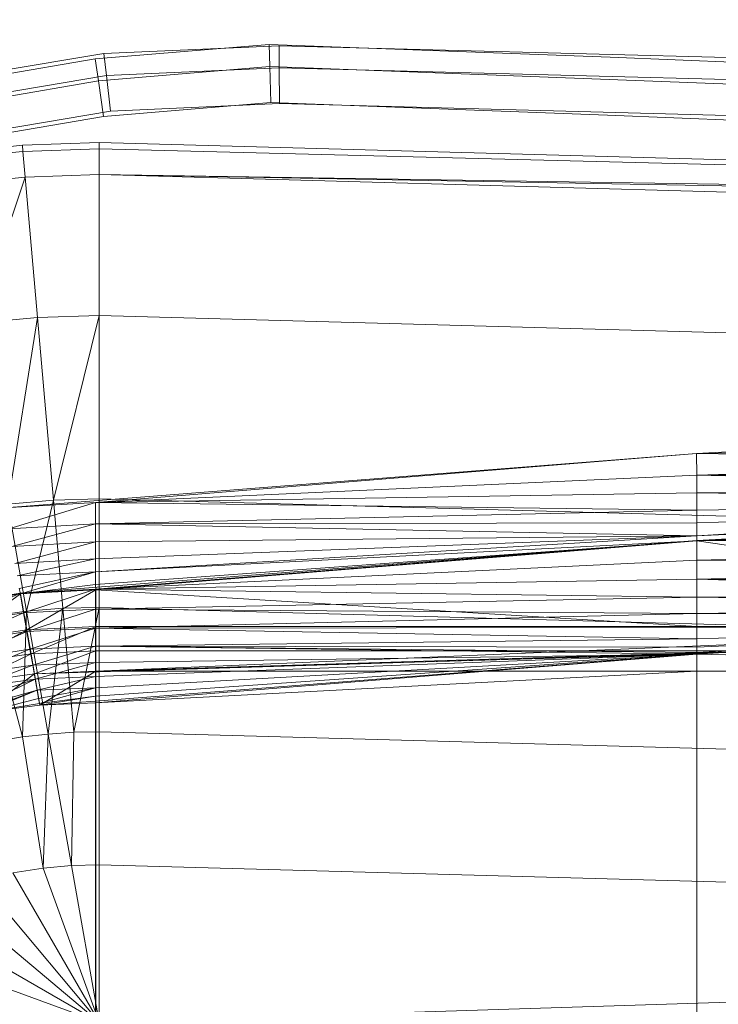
# Model space of a CAD drawing. Header units: metres. Extents: x 391.1 to 427.5, y 12.8 to 28.4.
# Tile 142 of 234: x 406.651 to 406.784, y 27.326 to 27.514. Entities that reach past the tile are written whole.
import ezdxf

# ---------------------------------------------------------------- set-up
doc = ezdxf.new("R2010")
doc.units = ezdxf.units.M
doc.layers.add('A-DETL-____-MBND', color=7, linetype='Continuous', lineweight=18)
doc.layers.add('E-LITE-EQPM-IDEN', color=7, linetype='Continuous', lineweight=30)
doc.styles.add('Tahoma_4', font='tahoma.ttf', dxfattribs={"height": 0.15})

# ---------------------------------------------------------------- blocks, each defined once
blk = doc.blocks.new('Family - Inodor PA-152420-03_ENLLUMENAT_P0A')
at = {"layer": 'A-DETL-____-MBND', "color": 253, "true_color": 0xaaaaaa}
for p, q in [((0.2158, 0.38396), (0.24905, 0.38674)), ((0.2158, 0.38396), (0.24905, 0.38674)), ((0.25093, 0.38648), (0.21744, 0.38501)), ((0.25093, 0.38648), (0.21744, 0.38501)), ((0.24905, 0.38674), (0.24916, 0.38251)), ((0.24916, 0.38251), (0.24905, 0.38674)), ((0.24905, 0.38674), (0.31422, 0.38426)), ((0.24905, 0.38674), (0.31422, 0.38426)), ((0.40793, 0.38234), (0.25093, 0.38648)), ((0.25093, 0.38648), (0.25097, 0.38225)), ((0.40793, 0.38234), (0.25093, 0.38648)), ((0.25097, 0.38225), (0.25093, 0.38648)), ((0.18317, 0.37834), (0.2158, 0.38396)), ((0.18317, 0.37834), (0.2158, 0.38396)), ((0.21744, 0.38501), (0.18411, 0.3794)), ((0.21744, 0.38501), (0.18411, 0.3794)), ((0.2158, 0.38396), (0.2164, 0.37977)), ((0.2164, 0.37977), (0.2158, 0.38396)), ((0.21744, 0.38501), (0.21793, 0.3808)), ((0.21793, 0.3808), (0.21744, 0.38501)), ((0.31422, 0.38426), (0.50472, 0.37687)), ((0.31422, 0.38426), (0.50472, 0.37687)), ((0.2164, 0.37977), (0.24916, 0.38251)), ((0.2164, 0.37977), (0.24916, 0.38251)), ((0.25097, 0.38225), (0.21793, 0.3808)), ((0.25097, 0.38225), (0.21793, 0.3808)), ((0.24916, 0.38251), (0.24933, 0.37566)), ((0.24933, 0.37566), (0.24916, 0.38251)), ((0.24916, 0.38251), (0.31404, 0.38004)), ((0.24916, 0.38251), (0.31404, 0.38004)), ((0.40776, 0.37812), (0.25097, 0.38225)), ((0.25097, 0.38225), (0.25103, 0.37541)), ((0.40776, 0.37812), (0.25097, 0.38225)), ((0.25103, 0.37541), (0.25097, 0.38225)), ((0.21793, 0.3808), (0.18512, 0.37527)), ((0.21793, 0.3808), (0.18512, 0.37527)), ((0.21793, 0.3808), (0.21873, 0.37399)), ((0.21873, 0.37399), (0.21793, 0.3808)), ((0.18417, 0.37421), (0.2164, 0.37977)), ((0.18417, 0.37421), (0.2164, 0.37977)), ((0.2164, 0.37977), (0.21736, 0.37298)), ((0.21736, 0.37298), (0.2164, 0.37977)), ((0.31404, 0.38004), (0.50425, 0.37265)), ((0.31404, 0.38004), (0.50425, 0.37265)), ((0.24933, 0.37566), (0.21736, 0.37298)), ((0.21736, 0.37298), (0.24933, 0.37566)), ((0.24933, 0.37566), (0.21736, 0.37298)), ((0.24933, 0.37566), (0.21736, 0.37298)), ((0.25103, 0.37541), (0.21873, 0.37399)), ((0.25103, 0.37541), (0.21873, 0.37399)), ((0.31375, 0.3732), (0.24933, 0.37566)), ((0.24933, 0.37566), (0.31375, 0.3732)), ((0.31375, 0.3732), (0.24933, 0.37566)), ((0.31375, 0.3732), (0.24933, 0.37566)), ((0.40749, 0.37128), (0.25103, 0.37541)), ((0.40749, 0.37128), (0.25103, 0.37541)), ((0.21736, 0.37298), (0.18578, 0.36754)), ((0.18578, 0.36754), (0.21736, 0.37298)), ((0.21736, 0.37298), (0.18578, 0.36754)), ((0.21736, 0.37298), (0.18578, 0.36754)), ((0.21873, 0.37399), (0.18674, 0.3686)), ((0.21873, 0.37399), (0.18674, 0.3686)), ((0.5035, 0.36584), (0.31375, 0.3732)), ((0.31375, 0.3732), (0.5035, 0.36584)), ((0.5035, 0.36584), (0.31375, 0.3732)), ((0.5035, 0.36584), (0.31375, 0.3732)), ((0.18724, 0.36596), (0.20186, 0.36747)), ((0.20186, 0.36747), (0.21652, 0.36797)), ((0.20196, 0.36629), (0.20186, 0.36747)), ((0.21652, 0.36797), (0.21652, 0.36678)), ((0.21652, 0.36797), (0.7262, 0.35389)), ((0.20196, 0.36629), (0.18745, 0.36479)), ((0.21652, 0.36678), (0.20196, 0.36629)), ((0.20239, 0.36136), (0.20196, 0.36629)), ((0.7262, 0.35389), (0.21652, 0.36678)), ((0.21652, 0.36678), (0.21652, 0.36184)), ((0.20239, 0.36136), (0.1883, 0.35992)), ((0.20239, 0.36136), (0.19298, 0.33342)), ((0.21652, 0.36184), (0.20239, 0.36136)), ((0.20474, 0.33457), (0.20239, 0.36136)), ((0.7262, 0.35389), (0.21652, 0.36184)), ((0.7262, 0.35271), (0.21652, 0.36184)), ((0.7262, 0.34776), (0.21652, 0.36184)), ((0.21652, 0.33495), (0.21652, 0.36184)), ((0.21652, 0.33495), (0.20474, 0.33457)), ((0.21652, 0.33495), (0.20779, 0.29966)), ((0.7262, 0.32087), (0.21652, 0.33495)), ((0.21652, 0.29991), (0.21652, 0.33495)), ((0.20474, 0.33457), (0.19298, 0.33342)), ((0.20474, 0.33457), (0.19907, 0.29889)), ((0.20779, 0.29966), (0.20474, 0.33457)), ((0.44565, 0.31489), (0.33076, 0.30854)), ((0.44566, 0.31079), (0.33076, 0.30854)), ((0.44566, 0.31079), (0.33076, 0.30854)), ((0.33076, 0.30854), (0.19854, 0.29818)), ((0.33076, 0.30854), (0.21587, 0.2992)), ((0.33076, 0.30854), (0.21587, 0.2992)), ((0.44566, 0.30737), (0.33076, 0.30854)), ((0.33076, 0.30854), (0.44566, 0.30737)), ((0.33076, 0.30854), (0.33077, 0.30444)), ((0.33076, 0.30854), (0.33077, 0.30444)), ((0.44566, 0.30737), (0.33077, 0.30444)), ((0.44566, 0.30737), (0.33077, 0.30444)), ((0.33077, 0.30444), (0.21587, 0.2992)), ((0.33077, 0.30444), (0.21587, 0.2992)), ((0.44566, 0.30409), (0.33077, 0.30444)), ((0.33077, 0.30444), (0.44566, 0.30409)), ((0.33077, 0.30444), (0.44566, 0.30165)), ((0.33077, 0.30444), (0.44566, 0.30165)), ((0.33077, 0.30444), (0.33077, 0.30102)), ((0.33077, 0.30444), (0.33077, 0.30102)), ((0.44566, 0.30165), (0.33077, 0.30102)), ((0.44566, 0.30165), (0.33077, 0.30102)), ((0.21587, 0.2992), (0.19854, 0.29818)), ((0.21587, 0.2992), (0.19854, 0.29818)), ((0.20779, 0.29966), (0.19907, 0.29889)), ((0.21587, 0.2992), (0.19926, 0.29414)), ((0.21587, 0.2992), (0.19926, 0.29414)), ((0.20779, 0.29966), (0.20268, 0.27842)), ((0.21652, 0.29991), (0.20779, 0.29966)), ((0.2096, 0.27898), (0.20779, 0.29966)), ((0.33077, 0.30102), (0.21587, 0.2992)), ((0.33077, 0.30102), (0.21587, 0.2992)), ((0.33077, 0.29774), (0.21587, 0.2992)), ((0.21587, 0.2992), (0.33077, 0.29774)), ((0.21587, 0.2992), (0.21587, 0.2951)), ((0.21587, 0.2992), (0.21587, 0.2951)), ((0.7262, 0.28584), (0.21652, 0.29991)), ((0.21652, 0.27916), (0.21652, 0.29991)), ((0.44566, 0.2992), (0.33077, 0.30102)), ((0.33077, 0.30102), (0.44566, 0.2992)), ((0.33077, 0.30102), (0.33077, 0.29774)), ((0.33077, 0.30102), (0.33077, 0.29774)), ((0.44566, 0.2992), (0.33077, 0.29774)), ((0.44566, 0.2992), (0.33077, 0.29285)), ((0.44566, 0.2992), (0.33077, 0.29531)), ((0.44566, 0.2992), (0.33077, 0.29774)), ((0.44566, 0.2992), (0.33077, 0.29285)), ((0.44566, 0.2992), (0.33077, 0.29531)), ((0.20268, 0.27842), (0.19907, 0.29889)), ((0.33077, 0.29774), (0.21587, 0.2951)), ((0.33077, 0.29774), (0.21587, 0.2951)), ((0.44572, 0.2982), (0.33077, 0.29285)), ((0.44572, 0.2982), (0.33077, 0.29285)), ((0.33077, 0.29531), (0.33077, 0.29774)), ((0.33077, 0.29774), (0.33077, 0.29531)), ((0.44571, 0.29829), (0.33082, 0.29195)), ((0.44572, 0.2982), (0.33082, 0.29185)), ((0.44572, 0.2982), (0.33082, 0.29185)), ((0.21587, 0.2951), (0.19926, 0.29414)), ((0.21587, 0.2951), (0.19926, 0.29414)), ((0.21587, 0.2951), (0.19985, 0.29078)), ((0.21587, 0.2951), (0.19985, 0.29078)), ((0.33077, 0.29531), (0.21587, 0.2951)), ((0.33077, 0.29531), (0.21587, 0.2951)), ((0.33077, 0.29285), (0.21587, 0.2951)), ((0.21587, 0.2951), (0.33077, 0.29285)), ((0.21587, 0.2951), (0.21587, 0.29168)), ((0.21587, 0.2951), (0.21587, 0.29168)), ((0.33077, 0.29285), (0.33077, 0.29531)), ((0.33077, 0.29531), (0.33077, 0.29285)), ((0.44571, 0.29452), (0.33082, 0.29195)), ((0.44571, 0.29452), (0.33082, 0.29195)), ((0.21587, 0.29168), (0.19985, 0.29078)), ((0.21587, 0.29168), (0.19985, 0.29078)), ((0.21587, 0.29168), (0.20042, 0.28755)), ((0.21587, 0.29168), (0.20042, 0.28755)), ((0.33082, 0.29195), (0.20142, 0.28184)), ((0.33077, 0.29285), (0.21587, 0.29168)), ((0.33077, 0.29285), (0.21587, 0.28596)), ((0.33077, 0.29285), (0.21587, 0.2884)), ((0.33077, 0.29285), (0.21587, 0.29168)), ((0.33077, 0.29285), (0.21587, 0.28596)), ((0.33077, 0.29285), (0.21587, 0.2884)), ((0.33082, 0.29195), (0.21587, 0.28261)), ((0.33082, 0.29195), (0.21587, 0.28261)), ((0.33082, 0.29185), (0.21587, 0.28596)), ((0.33082, 0.29185), (0.21587, 0.28351)), ((0.33082, 0.29185), (0.21587, 0.28596)), ((0.33082, 0.29185), (0.21587, 0.28351)), ((0.21587, 0.2884), (0.21587, 0.29168)), ((0.21587, 0.29168), (0.21587, 0.2884)), ((0.33082, 0.29185), (0.21593, 0.28251)), ((0.33082, 0.29185), (0.21593, 0.28251)), ((0.33082, 0.29185), (0.33077, 0.29285)), ((0.33077, 0.29285), (0.33082, 0.29185)), ((0.44571, 0.29086), (0.33082, 0.29195)), ((0.33082, 0.29195), (0.44571, 0.29086)), ((0.33082, 0.29195), (0.33082, 0.28818)), ((0.33082, 0.29195), (0.33082, 0.28818)), ((0.44571, 0.27553), (0.33082, 0.29185)), ((0.33082, 0.29185), (0.33082, 0.27553)), ((0.33082, 0.29185), (0.44571, 0.27553)), ((0.33082, 0.29185), (0.33082, 0.27553)), ((0.44571, 0.29086), (0.33082, 0.28818)), ((0.44571, 0.29086), (0.33082, 0.28818)), ((0.21587, 0.2884), (0.20042, 0.28755)), ((0.21587, 0.2884), (0.20042, 0.28755)), ((0.21587, 0.2884), (0.20085, 0.28515)), ((0.21587, 0.2884), (0.20085, 0.28515)), ((0.21587, 0.28596), (0.21587, 0.2884)), ((0.21587, 0.2884), (0.21587, 0.28596)), ((0.33082, 0.28818), (0.21587, 0.28261)), ((0.33082, 0.28818), (0.21587, 0.28261)), ((0.44571, 0.28743), (0.33082, 0.28818)), ((0.33082, 0.28818), (0.44571, 0.28743)), ((0.33082, 0.28818), (0.33082, 0.28452)), ((0.33082, 0.28818), (0.33082, 0.28452)), ((0.44571, 0.28743), (0.33082, 0.28452)), ((0.44571, 0.28743), (0.33082, 0.28452)), ((0.21587, 0.28596), (0.20085, 0.28515)), ((0.21587, 0.28596), (0.20085, 0.28515)), ((0.21587, 0.28596), (0.20127, 0.28273)), ((0.21587, 0.28596), (0.20127, 0.28273)), ((0.21587, 0.28596), (0.2015, 0.28176)), ((0.21587, 0.28596), (0.2015, 0.28176)), ((0.21587, 0.28351), (0.21587, 0.28596)), ((0.21587, 0.28596), (0.21587, 0.28351)), ((0.33082, 0.28452), (0.21587, 0.28261)), ((0.33082, 0.28452), (0.21587, 0.28261)), ((0.44571, 0.28433), (0.33082, 0.28452)), ((0.33082, 0.28452), (0.44571, 0.28433)), ((0.33082, 0.28452), (0.44571, 0.28165)), ((0.33082, 0.28452), (0.33082, 0.28109)), ((0.33082, 0.28452), (0.44571, 0.28165)), ((0.33082, 0.28452), (0.33082, 0.28109)), ((0.2015, 0.28176), (0.20127, 0.28273)), ((0.20127, 0.28273), (0.2015, 0.28176)), ((0.21587, 0.28261), (0.20142, 0.28184)), ((0.21587, 0.28261), (0.20142, 0.28184)), ((0.21587, 0.28351), (0.2015, 0.28176)), ((0.21587, 0.28351), (0.2015, 0.28176)), ((0.21593, 0.28251), (0.2015, 0.28176)), ((0.21593, 0.28251), (0.2015, 0.28176)), ((0.21587, 0.28261), (0.20208, 0.27813)), ((0.21587, 0.28261), (0.20208, 0.27813)), ((0.21593, 0.28251), (0.20271, 0.27488)), ((0.21593, 0.28251), (0.20271, 0.27488)), ((0.7256, 0.28259), (0.2042, 0.26645)), ((0.21593, 0.28251), (0.21587, 0.28351)), ((0.21587, 0.28351), (0.21593, 0.28251)), ((0.33082, 0.28109), (0.21587, 0.28261)), ((0.21587, 0.28261), (0.33082, 0.28109)), ((0.21587, 0.28261), (0.21587, 0.27883)), ((0.21587, 0.28261), (0.21587, 0.27883)), ((0.7256, 0.28259), (0.21593, 0.26697)), ((0.7256, 0.28259), (0.21593, 0.26697)), ((0.33082, 0.27553), (0.21593, 0.28251)), ((0.21593, 0.28251), (0.33082, 0.27553)), ((0.21593, 0.28251), (0.21593, 0.27553)), ((0.21593, 0.28251), (0.21593, 0.27553)), ((0.20142, 0.28184), (0.18691, 0.27948)), ((0.2015, 0.28176), (0.187, 0.27941)), ((0.2015, 0.28176), (0.187, 0.27941)), ((0.20142, 0.28184), (0.1882, 0.27593)), ((0.20142, 0.28184), (0.1882, 0.27593)), ((0.2015, 0.28176), (0.18939, 0.27285)), ((0.2015, 0.28176), (0.18939, 0.27285)), ((0.20208, 0.27813), (0.20142, 0.28184)), ((0.20142, 0.28184), (0.20208, 0.27813)), ((0.20271, 0.27488), (0.2015, 0.28176)), ((0.2015, 0.28176), (0.20271, 0.27488)), ((0.33082, 0.28109), (0.21587, 0.27883)), ((0.33082, 0.28109), (0.21587, 0.27883)), ((0.44571, 0.28165), (0.33082, 0.28109)), ((0.44571, 0.28165), (0.33082, 0.28109)), ((0.44571, 0.27948), (0.33082, 0.28109)), ((0.33082, 0.28109), (0.44571, 0.27948)), ((0.33082, 0.28109), (0.33082, 0.27799)), ((0.33082, 0.28109), (0.33082, 0.27799)), ((0.21587, 0.27883), (0.20208, 0.27813)), ((0.21587, 0.27883), (0.20208, 0.27813)), ((0.2096, 0.27898), (0.20268, 0.27842)), ((0.21587, 0.27883), (0.20272, 0.27452)), ((0.21587, 0.27883), (0.20272, 0.27452)), ((0.2096, 0.27898), (0.20681, 0.25495)), ((0.21652, 0.27916), (0.2096, 0.27898)), ((0.21167, 0.25528), (0.2096, 0.27898)), ((0.21652, 0.27916), (0.21167, 0.25528)), ((0.33082, 0.27799), (0.21587, 0.27883)), ((0.21587, 0.27883), (0.33082, 0.27799)), ((0.21587, 0.27883), (0.21587, 0.27518)), ((0.21587, 0.27883), (0.21587, 0.27518)), ((0.7262, 0.26508), (0.21652, 0.27916)), ((0.21652, 0.25539), (0.21652, 0.27916)), ((0.44571, 0.27948), (0.33082, 0.27799)), ((0.44571, 0.27948), (0.33082, 0.27799)), ((0.20208, 0.27813), (0.1882, 0.27593)), ((0.20208, 0.27813), (0.1882, 0.27593)), ((0.20208, 0.27813), (0.18945, 0.2725)), ((0.20208, 0.27813), (0.18945, 0.2725)), ((0.20268, 0.27842), (0.19574, 0.27748)), ((0.20192, 0.2544), (0.19574, 0.27748)), ((0.20268, 0.27842), (0.20192, 0.2544)), ((0.20272, 0.27452), (0.20208, 0.27813)), ((0.20208, 0.27813), (0.20272, 0.27452)), ((0.20681, 0.25495), (0.20268, 0.27842)), ((0.33082, 0.27799), (0.21587, 0.27518)), ((0.33082, 0.27799), (0.21587, 0.27518)), ((0.44571, 0.27659), (0.21593, 0.26697)), ((0.44571, 0.27659), (0.21593, 0.26697)), ((0.44571, 0.27788), (0.33082, 0.27799)), ((0.33082, 0.27799), (0.44571, 0.27788)), ((0.33082, 0.27799), (0.44571, 0.2769)), ((0.33082, 0.27799), (0.44571, 0.2769)), ((0.33082, 0.27799), (0.44571, 0.27659)), ((0.33082, 0.27799), (0.44571, 0.27659)), ((0.33082, 0.27799), (0.33082, 0.27531)), ((0.33082, 0.27799), (0.33082, 0.27531)), ((0.44571, 0.27659), (0.33082, 0.27024)), ((0.44571, 0.27659), (0.33082, 0.27024)), ((0.44571, 0.27659), (0.33082, 0.27024)), ((0.44571, 0.27659), (0.33082, 0.27531)), ((0.44571, 0.27659), (0.33082, 0.27314)), ((0.44571, 0.27659), (0.33082, 0.27531)), ((0.44571, 0.27659), (0.33082, 0.27154)), ((0.44571, 0.27659), (0.33082, 0.27314)), ((0.44571, 0.27659), (0.33082, 0.27056)), ((0.44571, 0.27659), (0.33082, 0.27154)), ((0.44571, 0.27659), (0.33082, 0.27024)), ((0.44571, 0.27659), (0.33082, 0.27056)), ((0.20271, 0.27488), (0.18939, 0.27285)), ((0.20271, 0.27488), (0.18939, 0.27285)), ((0.20271, 0.27488), (0.19099, 0.26846)), ((0.20271, 0.27488), (0.19099, 0.26846)), ((0.21593, 0.27553), (0.20271, 0.27488)), ((0.21593, 0.27553), (0.20271, 0.27488)), ((0.20352, 0.27028), (0.20271, 0.27488)), ((0.20271, 0.27488), (0.20352, 0.27028)), ((0.21587, 0.27518), (0.20272, 0.27452)), ((0.21587, 0.27518), (0.20272, 0.27452)), ((0.21587, 0.27518), (0.20331, 0.27114)), ((0.21587, 0.27518), (0.20331, 0.27114)), ((0.21593, 0.27553), (0.20352, 0.27028)), ((0.21593, 0.27553), (0.20352, 0.27028)), ((0.33082, 0.27531), (0.21587, 0.27518)), ((0.33082, 0.27531), (0.21587, 0.27518)), ((0.33082, 0.27314), (0.21587, 0.27518)), ((0.21587, 0.27518), (0.33082, 0.27314)), ((0.21587, 0.27518), (0.21587, 0.27175)), ((0.21587, 0.27518), (0.21587, 0.27175)), ((0.33082, 0.27553), (0.21593, 0.27553)), ((0.33082, 0.27553), (0.21593, 0.27553)), ((0.21593, 0.27553), (0.21593, 0.27086)), ((0.21593, 0.27553), (0.21593, 0.27086)), ((0.44571, 0.27553), (0.33082, 0.27553)), ((0.44571, 0.27553), (0.33082, 0.27553)), ((0.33082, 0.27553), (0.33082, 0.27086)), ((0.33082, 0.27553), (0.33082, 0.27086)), ((0.33082, 0.27314), (0.33082, 0.27531)), ((0.33082, 0.27531), (0.33082, 0.27314)), ((0.20272, 0.27452), (0.18945, 0.2725)), ((0.20272, 0.27452), (0.18945, 0.2725)), ((0.20272, 0.27452), (0.19063, 0.26927)), ((0.20272, 0.27452), (0.19063, 0.26927)), ((0.20331, 0.27114), (0.20272, 0.27452)), ((0.20272, 0.27452), (0.20331, 0.27114)), ((0.33082, 0.27314), (0.21587, 0.27175)), ((0.33082, 0.27314), (0.21587, 0.27175)), ((0.33082, 0.27154), (0.33082, 0.27314)), ((0.33082, 0.27314), (0.33082, 0.27154)), ((0.20331, 0.27114), (0.19063, 0.26927)), ((0.20331, 0.27114), (0.19063, 0.26927)), ((0.20331, 0.27114), (0.19169, 0.26636)), ((0.20331, 0.27114), (0.19169, 0.26636)), ((0.21587, 0.27175), (0.20331, 0.27114)), ((0.21587, 0.27175), (0.20331, 0.27114)), ((0.20385, 0.26809), (0.20331, 0.27114)), ((0.20331, 0.27114), (0.20385, 0.26809)), ((0.21587, 0.27175), (0.20385, 0.26809)), ((0.21587, 0.27175), (0.20385, 0.26809)), ((0.33082, 0.27154), (0.21587, 0.27175)), ((0.21587, 0.27175), (0.33082, 0.27154)), ((0.21587, 0.27175), (0.33082, 0.27056)), ((0.21587, 0.27175), (0.33082, 0.27056)), ((0.21587, 0.27175), (0.33082, 0.27024)), ((0.21587, 0.27175), (0.33082, 0.27024)), ((0.21587, 0.27175), (0.21587, 0.26864)), ((0.21587, 0.27175), (0.21587, 0.26864)), ((0.33082, 0.27056), (0.33082, 0.27154)), ((0.33082, 0.27154), (0.33082, 0.27056)), ((0.20352, 0.27028), (0.19099, 0.26846)), ((0.20352, 0.27028), (0.19099, 0.26846)), ((0.20352, 0.27028), (0.19232, 0.2648)), ((0.20352, 0.27028), (0.19232, 0.2648)), ((0.21593, 0.27086), (0.20352, 0.27028)), ((0.21593, 0.27086), (0.20352, 0.27028)), ((0.2042, 0.26645), (0.20352, 0.27028)), ((0.20352, 0.27028), (0.2042, 0.26645)), ((0.21593, 0.27086), (0.2042, 0.26645)), ((0.21593, 0.27086), (0.2042, 0.26645)), ((0.33082, 0.27024), (0.21587, 0.2609)), ((0.33082, 0.27024), (0.21587, 0.2609)), ((0.33082, 0.27024), (0.21587, 0.26864)), ((0.33082, 0.27024), (0.21587, 0.26597)), ((0.33082, 0.27024), (0.21587, 0.26864)), ((0.33082, 0.27024), (0.21587, 0.2638)), ((0.33082, 0.27024), (0.21587, 0.26597)), ((0.33082, 0.27024), (0.21587, 0.2622)), ((0.33082, 0.27024), (0.21587, 0.2638)), ((0.33082, 0.27024), (0.21587, 0.26122)), ((0.33082, 0.27024), (0.21587, 0.2622)), ((0.33082, 0.27024), (0.21587, 0.2609)), ((0.33082, 0.27024), (0.21587, 0.26122)), ((0.33082, 0.27086), (0.21593, 0.27086)), ((0.33082, 0.27086), (0.21593, 0.27086)), ((0.21593, 0.26697), (0.21593, 0.27086)), ((0.21593, 0.27086), (0.21593, 0.26697)), ((0.33082, 0.27024), (0.21593, 0.26697)), ((0.33082, 0.27024), (0.21593, 0.26697)), ((0.44571, 0.27086), (0.33082, 0.27086)), ((0.44571, 0.27086), (0.33082, 0.27086)), ((0.33082, 0.26697), (0.33082, 0.27086)), ((0.33082, 0.27086), (0.33082, 0.26697)), ((0.33082, 0.27024), (0.33082, 0.27056)), ((0.33082, 0.27056), (0.33082, 0.27024)), ((0.33082, 0.26697), (0.33082, 0.27024)), ((0.44571, 0.26697), (0.33082, 0.27024)), ((0.44571, 0.26697), (0.33082, 0.27024)), ((0.20385, 0.26809), (0.19169, 0.26636)), ((0.20385, 0.26809), (0.19169, 0.26636)), ((0.20385, 0.26809), (0.1926, 0.26384)), ((0.20385, 0.26809), (0.1926, 0.26384)), ((0.21587, 0.26864), (0.20385, 0.26809)), ((0.21587, 0.26864), (0.20385, 0.26809)), ((0.20431, 0.26545), (0.20385, 0.26809)), ((0.20385, 0.26809), (0.20431, 0.26545)), ((0.21587, 0.26864), (0.20431, 0.26545)), ((0.21587, 0.26864), (0.20431, 0.26545)), ((0.21587, 0.26597), (0.21587, 0.26864)), ((0.21587, 0.26864), (0.21587, 0.26597)), ((0.2042, 0.26645), (0.19232, 0.2648)), ((0.2042, 0.26645), (0.19232, 0.2648)), ((0.2042, 0.26645), (0.19232, 0.2648)), ((0.20431, 0.26545), (0.1926, 0.26384)), ((0.20431, 0.26545), (0.1926, 0.26384)), ((0.20431, 0.26545), (0.19335, 0.2618)), ((0.20431, 0.26545), (0.19335, 0.2618)), ((0.20431, 0.26545), (0.19389, 0.2603)), ((0.20431, 0.26545), (0.19389, 0.2603)), ((0.2042, 0.26645), (0.19434, 0.25908)), ((0.2042, 0.26645), (0.19434, 0.25908)), ((0.21593, 0.26697), (0.2042, 0.26645)), ((0.21593, 0.26697), (0.2042, 0.26645)), ((0.21593, 0.26697), (0.2042, 0.26645)), ((0.21593, 0.26697), (0.2042, 0.26645)), ((0.20519, 0.26047), (0.2042, 0.26645)), ((0.2042, 0.26645), (0.20519, 0.26047)), ((0.21587, 0.26597), (0.20431, 0.26545)), ((0.21587, 0.26597), (0.20431, 0.26545)), ((0.20469, 0.26332), (0.20431, 0.26545)), ((0.20431, 0.26545), (0.20469, 0.26332)), ((0.21587, 0.26597), (0.20469, 0.26332)), ((0.21587, 0.26597), (0.20469, 0.26332)), ((0.21593, 0.26697), (0.20519, 0.26047)), ((0.21593, 0.26697), (0.20519, 0.26047)), ((0.21587, 0.2609), (0.33082, 0.26697)), ((0.33082, 0.26697), (0.21587, 0.2609)), ((0.21587, 0.2609), (0.21593, 0.26697)), ((0.33082, 0.26697), (0.21587, 0.2609)), ((0.21587, 0.2609), (0.21593, 0.26697)), ((0.21587, 0.2609), (0.33082, 0.26697)), ((0.21593, 0.26697), (0.21587, 0.2609)), ((0.21587, 0.2638), (0.21587, 0.26597)), ((0.21587, 0.26597), (0.21587, 0.2638)), ((0.21593, 0.26697), (0.33082, 0.26697)), ((0.21593, 0.26697), (0.33082, 0.26697)), ((0.33082, 0.26697), (0.21593, 0.26697)), ((0.21593, 0.13288), (0.21593, 0.26697)), ((0.21593, 0.26697), (0.21593, 0.13288)), ((0.33082, 0.26697), (0.21593, 0.26697)), ((0.33082, 0.26697), (0.21593, 0.26697)), ((0.33082, 0.26697), (0.44571, 0.26697)), ((0.44571, 0.26697), (0.33082, 0.26697)), ((0.33082, 0.26697), (0.33082, 0.13288)), ((0.33082, 0.26697), (0.33082, 0.13288)), ((0.44571, 0.26697), (0.33082, 0.26697)), ((0.44571, 0.26697), (0.33082, 0.26697)), ((0.33082, 0.26697), (0.33082, 0.13288)), ((0.33082, 0.26697), (0.33082, 0.13288)), ((0.21587, 0.2638), (0.20469, 0.26332)), ((0.21587, 0.2638), (0.20469, 0.26332)), ((0.21587, 0.2638), (0.20497, 0.26174)), ((0.21587, 0.2638), (0.20497, 0.26174)), ((0.21587, 0.2638), (0.20514, 0.26077)), ((0.21587, 0.2638), (0.20514, 0.26077)), ((0.21587, 0.2622), (0.21587, 0.2638)), ((0.21587, 0.2638), (0.21587, 0.2622)), ((0.20469, 0.26332), (0.19389, 0.2603)), ((0.20469, 0.26332), (0.19389, 0.2603)), ((0.20469, 0.26332), (0.19423, 0.25938)), ((0.20469, 0.26332), (0.19423, 0.25938)), ((0.20469, 0.26332), (0.19434, 0.25908)), ((0.20469, 0.26332), (0.19434, 0.25908)), ((0.20497, 0.26174), (0.19434, 0.25908)), ((0.20497, 0.26174), (0.19434, 0.25908)), ((0.20497, 0.26174), (0.20469, 0.26332)), ((0.20469, 0.26332), (0.20497, 0.26174)), ((0.20514, 0.26077), (0.20497, 0.26174)), ((0.20497, 0.26174), (0.20514, 0.26077)), ((0.21587, 0.2622), (0.20514, 0.26077)), ((0.21587, 0.2622), (0.20514, 0.26077)), ((0.21587, 0.2622), (0.20519, 0.26047)), ((0.21587, 0.2622), (0.20519, 0.26047)), ((0.21587, 0.26122), (0.21587, 0.2622)), ((0.21587, 0.2622), (0.21587, 0.26122)), ((0.20514, 0.26077), (0.19434, 0.25908)), ((0.20514, 0.26077), (0.19434, 0.25908)), ((0.20519, 0.26047), (0.19434, 0.25908)), ((0.20519, 0.26047), (0.19434, 0.25908)), ((0.19434, 0.25908), (0.20519, 0.26047)), ((0.20519, 0.26047), (0.19434, 0.25908)), ((0.20519, 0.26047), (0.20514, 0.26077)), ((0.20514, 0.26077), (0.20519, 0.26047)), ((0.21587, 0.26122), (0.20519, 0.26047)), ((0.21587, 0.26122), (0.20519, 0.26047)), ((0.21587, 0.2609), (0.20519, 0.26047)), ((0.21587, 0.2609), (0.20519, 0.26047)), ((0.21587, 0.2609), (0.20519, 0.26047)), ((0.21587, 0.2609), (0.20519, 0.26047)), ((0.21587, 0.2609), (0.21587, 0.26122)), ((0.21587, 0.26122), (0.21587, 0.2609)), ((0.21587, 0.2609), (0.21587, 0.13894)), ((0.21587, 0.2609), (0.21587, 0.13894)), ((0.20192, 0.2544), (0.19698, 0.2536)), ((0.20681, 0.25495), (0.20192, 0.2544)), ((0.20581, 0.22933), (0.20192, 0.2544)), ((0.20681, 0.25495), (0.20581, 0.22933)), ((0.21167, 0.25528), (0.20681, 0.25495)), ((0.21124, 0.22982), (0.20681, 0.25495)), ((0.21167, 0.25528), (0.21124, 0.22982)), ((0.21652, 0.25539), (0.21167, 0.25528)), ((0.7262, 0.24131), (0.21652, 0.25539)), ((0.21652, 0.25539), (0.21652, 0.22997)), ((0.21124, 0.22982), (0.20581, 0.22933)), ((0.21652, 0.22997), (0.21124, 0.22982)), ((0.21652, 0.19991), (0.21124, 0.22982)), ((0.7262, 0.2159), (0.21652, 0.22997)), ((0.21652, 0.22997), (0.21652, 0.19991)), ((0.20581, 0.22933), (0.20005, 0.22843)), ((0.21652, 0.19991), (0.20005, 0.22843)), ((0.21652, 0.19991), (0.20581, 0.22933)), ((0.21652, 0.19991), (0.19381, 0.22697)), ((0.21652, 0.19991), (0.18699, 0.22469)), ((0.21652, 0.19991), (0.17968, 0.22118)), ((0.21652, 0.19991), (0.17244, 0.21596)), ((0.7262, 0.2159), (0.21652, 0.19991))]:
    blk.add_line(p, q, dxfattribs=at)
blk = doc.blocks.new('LONDR55-XX_ZZ-ARQ-CAA-M3D-Londres55_ifc-1-03_ENLLUMENAT_P0A')
at = {"layer": 'A-DETL-____-MBND', "color": 253, "lineweight": 18, "true_color": 0xaaaaaa}
blk.add_blockref('Family - Inodor PA-152420-03_ENLLUMENAT_P0A', (406.44946, 27.12274), dxfattribs=at)

msp = doc.modelspace()

# ---------------------------------------------------------------- block references
at = {"lineweight": 5}
msp.add_blockref('LONDR55-XX_ZZ-ARQ-CAA-M3D-Londres55_ifc-1-03_ENLLUMENAT_P0A', (0, 0), dxfattribs=at)

# ---------------------------------------------------------------- texts
at = {"layer": 'E-LITE-EQPM-IDEN', "insert": (406.03877, 27.59902), "char_height": 0.15, "width": 0.7375525, "attachment_point": 1, "style": 'Tahoma_4'}
msp.add_mtext('LA27.5', dxfattribs=at)

doc.saveas('drawing.dxf')
